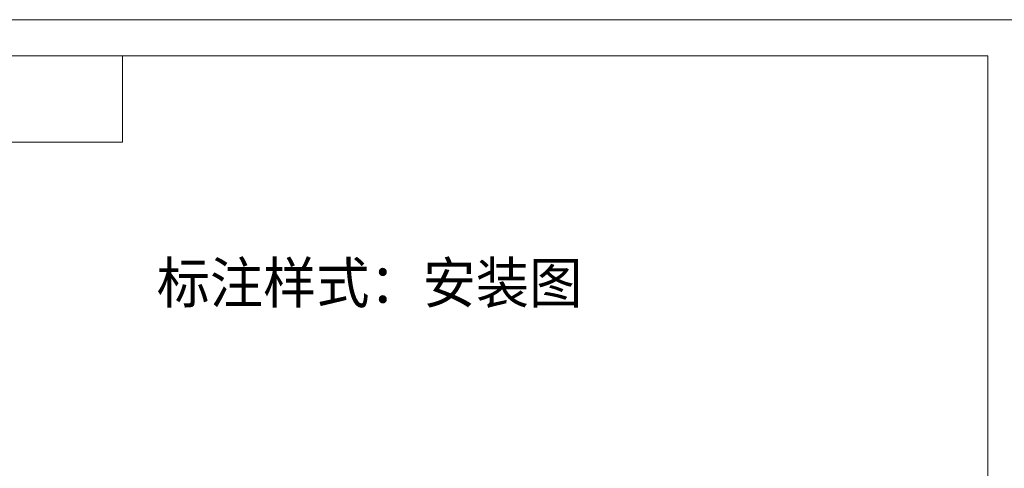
# Model space of a CAD drawing. Header units: millimetres. Extents: x -8713 to 3261, y -18743 to -8704.
# Tile 101 of 133: x 1584 to 2472, y -17217 to -16813. Entities that reach past the tile are written whole.
import ezdxf
from ezdxf.enums import TextEntityAlignment as Align

# ---------------------------------------------------------------- set-up
doc = ezdxf.new("R2010")
doc.units = ezdxf.units.MM
doc.header["$LTSCALE"] = 10
doc.linetypes.add('CENTER', pattern=[50.8, 31.75, -6.35, 6.35, -6.35])
for name, color, linetype, lineweight in [('1轮廓实线层', 7, 'Continuous', 18), ('2细线层', 4, 'Continuous', 13), ('6文字层', 3, 'Continuous', 13), ('图框层', 7, 'Continuous', 18)]:
    doc.layers.add(name, color=color, linetype=linetype, lineweight=lineweight)
doc.layers.add('中心线层', color=1, linetype='CENTER')
doc.styles.add('PC_TEXTSTYLE', font='ISOCP.SHX', dxfattribs={"width": 0.707, "bigfont": 'GBCBIG.SHX'})

# ---------------------------------------------------------------- blocks, each defined once
blk = doc.blocks.new('ZwmFrameMain_2_A4^_^无分区图框^_^portrait')
at = {"layer": '1轮廓实线层'}
for q in [(0, 287), (180, 0)]:
    blk.add_line((180, 287), q, dxfattribs=at)
at = {"layer": '2细线层'}
blk.add_line((185, 292), (-25, 292), dxfattribs=at)
blk = doc.blocks.new('ZwmFrameMain_2_图样代号')
at = {"layer": '2细线层', "linetype": 'Continuous'}
for p in [(60, 0), (0, -12)]:
    blk.add_line(p, (60, -12), dxfattribs=at)
at = {"layer": '6文字层', "style": 'PC_TEXTSTYLE', "width": 2.827942}
blk.add_attdef('图样代号', text='', height=7, rotation=180, dxfattribs=at).set_placement((58.24, -2.4), (2.35, -2.4), align=Align.FIT)

msp = doc.modelspace()

# ---------------------------------------------------------------- block references
at = {"layer": '图框层', "xscale": 6.5, "yscale": 6.5, "zscale": 6.5}
for name, p in [('ZwmFrameMain_2_A4^_^无分区图框^_^portrait', (1286.71, -18710.54)), ('ZwmFrameMain_2_图样代号', (1286.71, -16845.04))]:
    msp.add_blockref(name, p, dxfattribs=at)

# ---------------------------------------------------------------- texts
at = {"layer": '中心线层', "color": 1, "linetype": 'ByBlock', "lineweight": 20}
msp.add_text('标注样式：安装图', height=36.888, dxfattribs=at).set_placement((1707.53, -17068.17))

doc.saveas('drawing.dxf')
